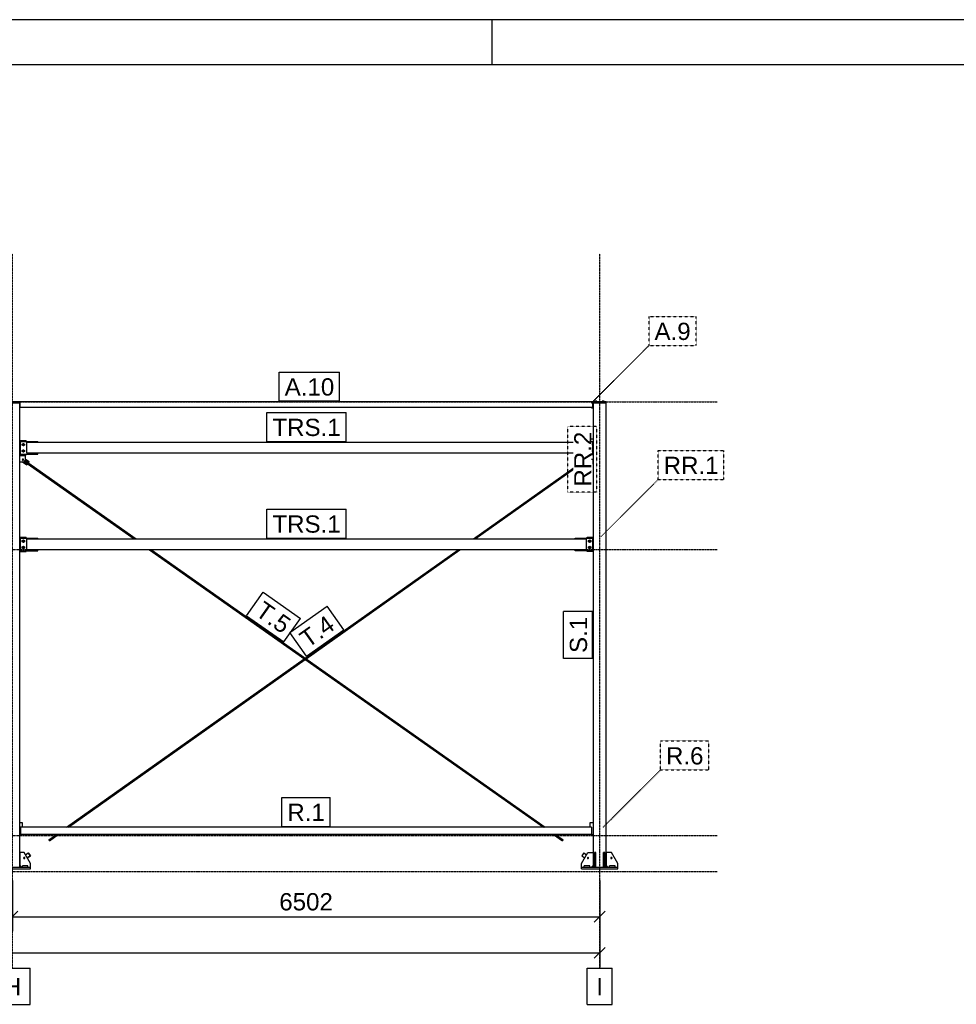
# Model space of a CAD drawing. Header units: millimetres. Extents: x 0 to 59400, y 0 to 42000.
# Tile 37 of 40: x 33167 to 43538, y 31099 to 42000. Entities that reach past the tile are written whole.
import ezdxf

# ---------------------------------------------------------------- set-up
doc = ezdxf.new("R2010")
doc.units = ezdxf.units.MM
doc.linetypes.add('DXK_LINE_DOT2', pattern=[3.9198, 1.9599, -1.9599])
doc.linetypes.add('DXK_LINE_DOT3', pattern=[5.9187, 2.979, -0.9799, 0.9799, -0.9799])
for name, color, linetype in [('TS_FORMATKA', 7, 'Continuous'), ('TS_INNE_OBIEKTY', 7, 'Continuous'), ('TS_LINIE_WIDOCZNE', 7, 'Continuous'), ('TS_OPISY', 7, 'Continuous'), ('TS_OPISY_LINIE', 7, 'Continuous'), ('TS_OPISY_RAMKA', 7, 'Continuous'), ('TS_WYMIARY', 7, 'Continuous'), ('TS_WYMIARY_TEKST', 7, 'Continuous')]:
    doc.layers.add(name, color=color, linetype=linetype)
doc.styles.add('Arial', font='ARIAL.TTF', dxfattribs={"height": 0.2})

# ---------------------------------------------------------------- blocks, each defined once
blk = doc.blocks.new('Unknown-293000867-1306')
at = {"layer": 'TS_FORMATKA', "color": 7, "linetype": 'Continuous'}
for p, q in [((59400, 42000), (0, 42000)), ((38400, 41500), (38400, 42000)), ((58900, 41500), (500, 41500))]:
    blk.add_line(p, q, dxfattribs=at)
blk = doc.blocks.new('Part-293000867-11360 - 11351')
at = {"layer": 'TS_LINIE_WIDOCZNE', "color": 1, "linetype": 'Continuous'}
for p, q in [((33007, 32619), (33007, 37759)), ((33007, 37759), (33167, 37759)), ((33167, 32619), (33167, 37759))]:
    blk.add_line(p, q, dxfattribs=at)
blk = doc.blocks.new('Part-293000867-11361 - 11351')
at = {"layer": 'TS_LINIE_WIDOCZNE', "color": 1, "linetype": 'Continuous'}
for p, q in [((39519, 32619), (39519, 37759)), ((39519, 37759), (39659, 37759)), ((39659, 32619), (39659, 37759))]:
    blk.add_line(p, q, dxfattribs=at)
blk = doc.blocks.new('Part-293000867-11376 - 11351')
at = {"layer": 'TS_LINIE_WIDOCZNE', "color": 1, "linetype": 'Continuous'}
for p, q in [((39499, 37709), (39499, 37703)), ((39499, 37703), (39519, 37703)), ((39514, 37709), (39519, 37709))]:
    blk.add_line(p, q, dxfattribs=at)
blk = doc.blocks.new('Part-293000867-11377 - 11351')
at = {"layer": 'TS_LINIE_WIDOCZNE', "color": 1, "linetype": 'Continuous'}
for p, q in [((39519, 37759), (39519, 37765)), ((39659, 37759), (39659, 37765))]:
    blk.add_line(p, q, dxfattribs=at)
blk = doc.blocks.new('Part-293000867-12706 - 11351')
at = {"layer": 'TS_LINIE_WIDOCZNE', "color": 1, "linetype": 'Continuous'}
for p, q in [((39449, 37331), (39449, 37360)), ((39449, 37360), (39519, 37360)), ((39449, 37181), (39449, 37191)), ((39519, 37181), (39449, 37181))]:
    blk.add_line(p, q, dxfattribs=at)
blk = doc.blocks.new('Bolt-293000867-13087 - 11351')
at = {"layer": 'TS_INNE_OBIEKTY', "color": 1, "linetype": 'Continuous'}
for start, end in [(108, 288), (108, 288), (288, 108), (288, 108)]:
    blk.add_arc((39459, 32719), 7, start, end, dxfattribs=at)
blk = doc.blocks.new('Part-293000867-11425 - 11351')
at = {"layer": 'TS_LINIE_WIDOCZNE', "color": 1, "linetype": 'Continuous'}
for p, q in [((39659, 37769), (33092, 37769)), ((33092, 37765), (33092, 37769)), ((33092, 37765), (33172, 37765)), ((33172, 37709), (33172, 37769)), ((39514, 37709), (39514, 37769)), ((39514, 37765), (39659, 37765)), ((39659, 37759), (39659, 37769)), ((33167, 37709), (39514, 37709))]:
    blk.add_line(p, q, dxfattribs=at)
blk = doc.blocks.new('Part-293000867-11434 - 11351')
at = {"layer": 'TS_LINIE_WIDOCZNE', "color": 1, "linetype": 'Continuous'}
for p, q in [((39499, 33059), (33177, 33059)), ((33177, 33059), (33177, 32979)), ((39499, 33059), (39499, 32979)), ((39499, 32979), (33177, 32979))]:
    blk.add_line(p, q, dxfattribs=at)
blk = doc.blocks.new('Part-293000867-11580 - 11351')
at = {"layer": 'TS_LINIE_WIDOCZNE', "color": 1, "linetype": 'Continuous'}
for p, q in [((33197, 33109), (33167, 33109)), ((33197, 33059), (33197, 33109)), ((33167, 32979), (33177, 32979))]:
    blk.add_line(p, q, dxfattribs=at)
blk = doc.blocks.new('Part-293000867-11453 - 11351')
at = {"layer": 'TS_LINIE_WIDOCZNE', "color": 1, "linetype": 'Continuous'}
for p, q in [((39389, 32599), (39389, 32619)), ((39389, 32619), (39789, 32619)), ((39389, 32599), (39789, 32599)), ((39789, 32599), (39789, 32619))]:
    blk.add_line(p, q, dxfattribs=at)
blk = doc.blocks.new('Part-293000867-11454 - 11351')
at = {"layer": 'TS_LINIE_WIDOCZNE', "color": 1, "linetype": 'Continuous'}
for p, q in [((39633, 32619), (39633, 32779)), ((39645, 32779), (39633, 32779)), ((39645, 32619), (39645, 32779)), ((39633, 32659), (39645, 32659))]:
    blk.add_line(p, q, dxfattribs=at)
blk = doc.blocks.new('Part-293000867-11455 - 11351')
at = {"layer": 'TS_LINIE_WIDOCZNE', "color": 1, "linetype": 'Continuous'}
for p, q in [((39533, 32619), (39533, 32779)), ((39545, 32779), (39533, 32779)), ((39545, 32619), (39545, 32779)), ((39533, 32659), (39545, 32659))]:
    blk.add_line(p, q, dxfattribs=at)
blk = doc.blocks.new('Part-293000867-11456 - 11351')
at = {"layer": 'TS_LINIE_WIDOCZNE', "color": 1, "linetype": 'Continuous'}
for p, q in [((39699, 32619), (39699, 32631)), ((39759, 32631), (39699, 32631)), ((39759, 32619), (39759, 32631))]:
    blk.add_line(p, q, dxfattribs=at)
blk = doc.blocks.new('Part-293000867-11460 - 11351')
at = {"layer": 'TS_LINIE_WIDOCZNE', "color": 1, "linetype": 'Continuous'}
for p, q in [((39419, 32619), (39419, 32631)), ((39479, 32631), (39419, 32631)), ((39479, 32619), (39479, 32631))]:
    blk.add_line(p, q, dxfattribs=at)
blk = doc.blocks.new('Part-293000867-11469 - 11351')
at = {"layer": 'TS_LINIE_WIDOCZNE', "color": 1, "linetype": 'Continuous'}
for p, q in [((32887, 32599), (32887, 32619)), ((32887, 32619), (33287, 32619)), ((32887, 32599), (33287, 32599)), ((33287, 32599), (33287, 32619))]:
    blk.add_line(p, q, dxfattribs=at)
blk = doc.blocks.new('Part-293000867-11584 - 11351')
at = {"layer": 'TS_LINIE_WIDOCZNE', "color": 1, "linetype": 'Continuous'}
for p, q in [((39519, 33109), (39479, 33109)), ((39479, 33109), (39479, 33059)), ((39499, 32979), (39519, 32979))]:
    blk.add_line(p, q, dxfattribs=at)
blk = doc.blocks.new('Part-293000867-11472 - 11351')
at = {"layer": 'TS_LINIE_WIDOCZNE', "color": 1, "linetype": 'Continuous'}
for p, q in [((33197, 32619), (33197, 32631)), ((33257, 32631), (33197, 32631)), ((33257, 32619), (33257, 32631))]:
    blk.add_line(p, q, dxfattribs=at)
blk = doc.blocks.new('Part-293000867-13184 - 11351')
at = {"layer": 'TS_LINIE_WIDOCZNE', "color": 1, "linetype": 'Continuous'}
for p, q in [((33167, 37181), (33227, 37181)), ((33227, 37173), (33167, 37173)), ((33227, 37181), (33227, 37173))]:
    blk.add_line(p, q, dxfattribs=at)
blk = doc.blocks.new('Part-293000867-13191 - 11351')
at = {"layer": 'TS_LINIE_WIDOCZNE', "color": 1, "linetype": 'Continuous'}
for p, q in [((33202, 37103), (33247, 37071)), ((33270, 37104), (33227, 37134)), ((33227, 37134), (33270, 37104)), ((33247, 37071), (33255, 37082)), ((33262, 37092), (33270, 37104)), ((33270, 37104), (33270, 37104)), ((33270, 37104), (33270, 37104))]:
    blk.add_line(p, q, dxfattribs=at)
blk = doc.blocks.new('Bolt-293000867-11676 - 11351')
at = {"layer": 'TS_INNE_OBIEKTY', "color": 1, "linetype": 'Continuous'}
for p, q in [((39559, 37777), (39538, 37777)), ((39538, 37777), (39538, 37769)), ((39544, 37777), (39544, 37769)), ((39554, 37777), (39554, 37769)), ((39559, 37769), (39559, 37777))]:
    blk.add_line(p, q, dxfattribs=at)
blk = doc.blocks.new('Bolt-293000867-11677 - 11351')
at = {"layer": 'TS_INNE_OBIEKTY', "color": 1, "linetype": 'Continuous'}
for p, q in [((39639, 37777), (39618, 37777)), ((39618, 37777), (39618, 37769)), ((39624, 37777), (39624, 37769)), ((39634, 37777), (39634, 37769)), ((39639, 37769), (39639, 37777))]:
    blk.add_line(p, q, dxfattribs=at)
blk = doc.blocks.new('Bolt-293000867-12718 - 11351')
at = {"layer": 'TS_INNE_OBIEKTY', "color": 1, "linetype": 'Continuous'}
for p, q in [((33195, 36233), (33207, 36240)), ((33195, 36219), (33195, 36233)), ((33207, 36213), (33195, 36219)), ((33207, 36240), (33219, 36233)), ((33219, 36219), (33207, 36213)), ((33219, 36233), (33219, 36219)), ((33195, 36163), (33207, 36170)), ((33195, 36149), (33195, 36163)), ((33207, 36143), (33195, 36149)), ((33207, 36170), (33219, 36163)), ((33219, 36149), (33207, 36143)), ((33219, 36163), (33219, 36149))]:
    blk.add_line(p, q, dxfattribs=at)
for centre, radius, start, end in [((33207, 36226), 9, 0, 180), ((33207, 36226), 9, 180, 0), ((33207, 36226), 8, 120, 300), ((33207, 36226), 8, 300, 120), ((33207, 36156), 9, 0, 180), ((33207, 36156), 9, 180, 0), ((33207, 36156), 8, 120, 300), ((33207, 36156), 8, 300, 120)]:
    blk.add_arc(centre, radius, start, end, dxfattribs=at)
blk = doc.blocks.new('Part-293000867-12710 - 11351')
at = {"layer": 'TS_LINIE_WIDOCZNE', "color": 1, "linetype": 'Continuous'}
for p, q in [((33177, 37191), (33177, 37331)), ((33177, 37331), (33367, 37331)), ((33367, 37321), (33367, 37331)), ((33177, 37191), (33367, 37191)), ((33367, 37191), (33367, 37201))]:
    blk.add_line(p, q, dxfattribs=at)
blk = doc.blocks.new('Part-293000867-12998 - 11351')
at = {"layer": 'TS_LINIE_WIDOCZNE', "color": 1, "linetype": 'Continuous'}
for p, q in [((38191, 36251), (39456, 37148)), ((38212, 36251), (39463, 37138)), ((39457, 37146), (39456, 37148)), ((39456, 37148), (39457, 37146)), ((39459, 37143), (39457, 37146)), ((39457, 37146), (39459, 37143)), ((39462, 37139), (39459, 37143)), ((39459, 37143), (39462, 37139)), ((39462, 37139), (39463, 37138)), ((39463, 37138), (39462, 37139)), ((36329, 34932), (38021, 36131)), ((36339, 34925), (38042, 36131)), ((33686, 33059), (36318, 34925)), ((33707, 33059), (36329, 34917)), ((33490, 32921), (33573, 32979)), ((33492, 32919), (33490, 32921)), ((33497, 32911), (33594, 32979)), ((33494, 32916), (33492, 32919)), ((33496, 32913), (33494, 32916)), ((33497, 32911), (33496, 32913))]:
    blk.add_line(p, q, dxfattribs=at)
blk = doc.blocks.new('Part-293000867-13179 - 11351')
at = {"layer": 'TS_LINIE_WIDOCZNE', "color": 1, "linetype": 'Continuous'}
for p, q in [((39459, 37181), (39459, 37155)), ((39459, 37155), (39479, 37135)), ((39479, 37135), (39519, 37135))]:
    blk.add_line(p, q, dxfattribs=at)
blk = doc.blocks.new('Part-293000867-13083 - 11351')
at = {"layer": 'TS_LINIE_WIDOCZNE', "color": 1, "linetype": 'Continuous'}
for p, q in [((39719, 32779), (39659, 32779)), ((39659, 32779), (39659, 32639)), ((39789, 32659), (39719, 32779)), ((39679, 32619), (39659, 32639)), ((39789, 32619), (39789, 32659))]:
    blk.add_line(p, q, dxfattribs=at)
blk = doc.blocks.new('Bolt-293000867-12711 - 11351')
at = {"layer": 'TS_INNE_OBIEKTY', "color": 1, "linetype": 'Continuous'}
for p, q in [((33195, 37302), (33207, 37309)), ((33195, 37289), (33195, 37302)), ((33207, 37282), (33195, 37289)), ((33207, 37309), (33219, 37302)), ((33219, 37289), (33207, 37282)), ((33219, 37302), (33219, 37289)), ((33195, 37232), (33207, 37239)), ((33195, 37219), (33195, 37232)), ((33207, 37212), (33195, 37219)), ((33207, 37239), (33219, 37232)), ((33219, 37219), (33207, 37212)), ((33219, 37232), (33219, 37219))]:
    blk.add_line(p, q, dxfattribs=at)
for centre, radius, start, end in [((33207, 37296), 9, 0, 180), ((33207, 37296), 9, 180, 0), ((33207, 37296), 8, 120, 300), ((33207, 37296), 8, 300, 120), ((33207, 37226), 9, 0, 180), ((33207, 37226), 9, 180, 0), ((33207, 37226), 8, 120, 300), ((33207, 37226), 8, 300, 120)]:
    blk.add_arc(centre, radius, start, end, dxfattribs=at)
blk = doc.blocks.new('GridLine-293000867-13360 - 11351')
at = {"layer": 'TS_INNE_OBIEKTY', "color": 4, "linetype": 'DXK_LINE_DOT3'}
blk.add_line((2273, 32969), (40892, 32969), dxfattribs=at)
blk = doc.blocks.new('Part-293000867-12880 - 11351')
at = {"layer": 'TS_LINIE_WIDOCZNE', "color": 1, "linetype": 'Continuous'}
for p, q in [((39518, 37080), (39518, 37135)), ((39519, 37080), (39518, 37080))]:
    blk.add_line(p, q, dxfattribs=at)
blk = doc.blocks.new('Part-293000867-13188 - 11351')
at = {"layer": 'TS_LINIE_WIDOCZNE', "color": 1, "linetype": 'Continuous'}
for p, q in [((39415, 37136), (39459, 37167)), ((39423, 37125), (39415, 37136)), ((39438, 37103), (39430, 37115)), ((39483, 37135), (39438, 37103)), ((39438, 37103), (39483, 37135)), ((39438, 37103), (39438, 37103)), ((39438, 37103), (39438, 37103))]:
    blk.add_line(p, q, dxfattribs=at)
blk = doc.blocks.new('Part-293000867-13181 - 11351')
at = {"layer": 'TS_LINIE_WIDOCZNE', "color": 1, "linetype": 'Continuous'}
for p, q in [((33227, 37173), (33227, 37123)), ((33207, 37103), (33167, 37103)), ((33227, 37123), (33207, 37103))]:
    blk.add_line(p, q, dxfattribs=at)
blk = doc.blocks.new('GridLine-293000867-13358 - 11351')
at = {"layer": 'TS_INNE_OBIEKTY', "color": 4, "linetype": 'DXK_LINE_DOT3'}
blk.add_line((39589, 31499), (39589, 39409), dxfattribs=at)
at = {"layer": 'TS_INNE_OBIEKTY', "color": 4, "linetype": 'Continuous'}
for p, q in [((39452, 31499), (39726, 31499)), ((39452, 31099), (39452, 31499)), ((39726, 31099), (39726, 31499)), ((39452, 31099), (39726, 31099))]:
    blk.add_line(p, q, dxfattribs=at)
at = {"layer": 'TS_INNE_OBIEKTY', "color": 2, "linetype": 'Continuous', "style": 'Arial'}
blk.add_text('I', height=191, dxfattribs=at).set_placement((39552, 31199))
blk = doc.blocks.new('Part-293000867-12705 - 11351')
at = {"layer": 'TS_LINIE_WIDOCZNE', "color": 1, "linetype": 'Continuous'}
for p, q in [((33247, 37201), (33247, 37321)), ((33247, 37321), (39439, 37321)), ((39439, 37321), (39439, 37201)), ((39439, 37201), (33247, 37201))]:
    blk.add_line(p, q, dxfattribs=at)
blk = doc.blocks.new('Part-293000867-12707 - 11351')
at = {"layer": 'TS_LINIE_WIDOCZNE', "color": 1, "linetype": 'Continuous'}
for p, q in [((39319, 37331), (39509, 37331)), ((39319, 37321), (39319, 37331)), ((39509, 37331), (39509, 37191)), ((39319, 37191), (39319, 37201)), ((39509, 37191), (39319, 37191))]:
    blk.add_line(p, q, dxfattribs=at)
blk = doc.blocks.new('Bolt-293000867-12708 - 11351')
at = {"layer": 'TS_INNE_OBIEKTY', "color": 1, "linetype": 'Continuous'}
for p, q in [((39467, 37302), (39479, 37309)), ((39467, 37289), (39467, 37302)), ((39479, 37282), (39467, 37289)), ((39479, 37309), (39491, 37302)), ((39491, 37289), (39479, 37282)), ((39491, 37302), (39491, 37289)), ((39467, 37232), (39479, 37239)), ((39467, 37219), (39467, 37232)), ((39479, 37212), (39467, 37219)), ((39479, 37239), (39491, 37232)), ((39491, 37219), (39479, 37212)), ((39491, 37232), (39491, 37219))]:
    blk.add_line(p, q, dxfattribs=at)
for centre, radius, start, end in [((39479, 37296), 9, 0, 180), ((39479, 37296), 9, 180, 0), ((39479, 37296), 8, 120, 300), ((39479, 37296), 8, 300, 120), ((39479, 37226), 9, 0, 180), ((39479, 37226), 9, 180, 0), ((39479, 37226), 8, 120, 300), ((39479, 37226), 8, 300, 120)]:
    blk.add_arc(centre, radius, start, end, dxfattribs=at)
blk = doc.blocks.new('Part-293000867-12709 - 11351')
at = {"layer": 'TS_LINIE_WIDOCZNE', "color": 1, "linetype": 'Continuous'}
for p, q in [((33167, 37340), (33237, 37340)), ((33237, 37331), (33237, 37340)), ((33167, 37182), (33237, 37182)), ((33237, 37182), (33237, 37191))]:
    blk.add_line(p, q, dxfattribs=at)
blk = doc.blocks.new('Part-293000867-12712 - 11351')
at = {"layer": 'TS_LINIE_WIDOCZNE', "color": 1, "linetype": 'Continuous'}
for p, q in [((33247, 36131), (33247, 36251)), ((33247, 36251), (39439, 36251)), ((39439, 36251), (39439, 36131)), ((39439, 36131), (33247, 36131))]:
    blk.add_line(p, q, dxfattribs=at)
blk = doc.blocks.new('Part-293000867-12713 - 11351')
at = {"layer": 'TS_LINIE_WIDOCZNE', "color": 1, "linetype": 'Continuous'}
for p, q in [((39449, 36261), (39449, 36271)), ((39449, 36271), (39519, 36271)), ((39516, 36209), (39518, 36209)), ((39518, 36199), (39516, 36200)), ((39518, 36209), (39519, 36209)), ((39518, 36199), (39519, 36199)), ((39449, 36111), (39449, 36121)), ((39519, 36111), (39449, 36111))]:
    blk.add_line(p, q, dxfattribs=at)
blk.add_arc((39518, 36204), 5, 108, 252, dxfattribs=at)
blk = doc.blocks.new('Part-293000867-12714 - 11351')
at = {"layer": 'TS_LINIE_WIDOCZNE', "color": 1, "linetype": 'Continuous'}
for p, q in [((39319, 36261), (39509, 36261)), ((39319, 36251), (39319, 36261)), ((39509, 36261), (39509, 36121)), ((39319, 36121), (39319, 36131)), ((39509, 36121), (39319, 36121))]:
    blk.add_line(p, q, dxfattribs=at)
blk = doc.blocks.new('Bolt-293000867-12715 - 11351')
at = {"layer": 'TS_INNE_OBIEKTY', "color": 1, "linetype": 'Continuous'}
for p, q in [((39467, 36233), (39479, 36240)), ((39467, 36219), (39467, 36233)), ((39479, 36213), (39467, 36219)), ((39479, 36240), (39491, 36233)), ((39491, 36219), (39479, 36213)), ((39491, 36233), (39491, 36219)), ((39467, 36163), (39479, 36170)), ((39467, 36149), (39467, 36163)), ((39479, 36143), (39467, 36149)), ((39479, 36170), (39491, 36163)), ((39491, 36149), (39479, 36143)), ((39491, 36163), (39491, 36149))]:
    blk.add_line(p, q, dxfattribs=at)
for centre, radius, start, end in [((39479, 36226), 9, 0, 180), ((39479, 36226), 9, 180, 0), ((39479, 36226), 8, 120, 300), ((39479, 36226), 8, 300, 120), ((39479, 36156), 9, 0, 180), ((39479, 36156), 9, 180, 0), ((39479, 36156), 8, 120, 300), ((39479, 36156), 8, 300, 120)]:
    blk.add_arc(centre, radius, start, end, dxfattribs=at)
blk = doc.blocks.new('Part-293000867-12716 - 11351')
at = {"layer": 'TS_LINIE_WIDOCZNE', "color": 1, "linetype": 'Continuous'}
for p, q in [((33167, 36271), (33237, 36271)), ((33237, 36261), (33237, 36271)), ((33167, 36111), (33237, 36111)), ((33237, 36111), (33237, 36121))]:
    blk.add_line(p, q, dxfattribs=at)
blk = doc.blocks.new('Part-293000867-12717 - 11351')
at = {"layer": 'TS_LINIE_WIDOCZNE', "color": 1, "linetype": 'Continuous'}
for p, q in [((33177, 36121), (33177, 36261)), ((33177, 36261), (33367, 36261)), ((33367, 36251), (33367, 36261)), ((33177, 36121), (33367, 36121)), ((33367, 36121), (33367, 36131))]:
    blk.add_line(p, q, dxfattribs=at)
blk = doc.blocks.new('Part-293000867-12999 - 11351')
at = {"layer": 'TS_LINIE_WIDOCZNE', "color": 1, "linetype": 'Continuous'}
for p, q in [((33223, 37105), (33224, 37107)), ((33223, 37105), (34435, 36251)), ((33224, 37107), (33226, 37110)), ((33226, 37110), (33229, 37114)), ((33229, 37114), (33230, 37115)), ((33230, 37115), (34456, 36251)), ((34605, 36131), (38966, 33059)), ((34626, 36131), (38987, 33059)), ((39079, 32979), (39177, 32910)), ((39100, 32979), (39184, 32920)), ((39184, 32920), (39183, 32919)), ((39178, 32912), (39177, 32910)), ((39181, 32915), (39178, 32912)), ((39183, 32919), (39181, 32915))]:
    blk.add_line(p, q, dxfattribs=at)
blk = doc.blocks.new('GridLine-293000867-13357 - 11351')
at = {"layer": 'TS_INNE_OBIEKTY', "color": 4, "linetype": 'DXK_LINE_DOT3'}
blk.add_line((33087, 31499), (33087, 39409), dxfattribs=at)
at = {"layer": 'TS_INNE_OBIEKTY', "color": 4, "linetype": 'Continuous'}
for p, q in [((32890, 31499), (33283, 31499)), ((32890, 31099), (32890, 31499)), ((33283, 31099), (33283, 31499)), ((32890, 31099), (33283, 31099))]:
    blk.add_line(p, q, dxfattribs=at)
at = {"layer": 'TS_INNE_OBIEKTY', "color": 2, "linetype": 'Continuous', "style": 'Arial'}
blk.add_text('H', height=191, dxfattribs=at).set_placement((32990, 31199))
blk = doc.blocks.new('Part-293000867-13084 - 11351')
at = {"layer": 'TS_LINIE_WIDOCZNE', "color": 1, "linetype": 'Continuous'}
for p, q in [((39389, 32659), (39459, 32779)), ((39459, 32779), (39519, 32779)), ((39519, 32779), (39519, 32639)), ((39389, 32619), (39389, 32659)), ((39499, 32619), (39519, 32639))]:
    blk.add_line(p, q, dxfattribs=at)
blk = doc.blocks.new('Bolt-293000867-13086 - 11351')
at = {"layer": 'TS_INNE_OBIEKTY', "color": 1, "linetype": 'Continuous'}
for start, end in [(90, 270), (90, 270), (270, 90), (270, 90)]:
    blk.add_arc((39719, 32719), 7, start, end, dxfattribs=at)
blk = doc.blocks.new('Part-293000867-13095 - 11351')
at = {"layer": 'TS_LINIE_WIDOCZNE', "color": 1, "linetype": 'Continuous'}
for p, q in [((33217, 32779), (33167, 32779)), ((33167, 32779), (33167, 32639)), ((33287, 32659), (33217, 32779)), ((33187, 32619), (33167, 32639)), ((33287, 32619), (33287, 32659))]:
    blk.add_line(p, q, dxfattribs=at)
blk = doc.blocks.new('Bolt-293000867-13098 - 11351')
at = {"layer": 'TS_INNE_OBIEKTY', "color": 1, "linetype": 'Continuous'}
for start, end in [(90, 270), (90, 270), (270, 90), (270, 90)]:
    blk.add_arc((33217, 32719), 7, start, end, dxfattribs=at)
blk = doc.blocks.new('Bolt-293000867-13180 - 11351')
at = {"layer": 'TS_INNE_OBIEKTY', "color": 1, "linetype": 'Continuous'}
for start, end in [(90, 270), (90, 270), (270, 90), (270, 90)]:
    blk.add_arc((39484, 37160), 7, start, end, dxfattribs=at)
blk = doc.blocks.new('Bolt-293000867-13182 - 11351')
at = {"layer": 'TS_INNE_OBIEKTY', "color": 1, "linetype": 'Continuous'}
for start, end in [(90, 270), (90, 270), (270, 90), (270, 90)]:
    blk.add_arc((33202, 37128), 7, start, end, dxfattribs=at)
blk = doc.blocks.new('Part-293000867-13230 - 11351')
at = {"layer": 'TS_LINIE_WIDOCZNE', "color": 1, "linetype": 'Continuous'}
for p, q in [((33231, 32754), (33262, 32776)), ((33285, 32744), (33251, 32720)), ((33251, 32720), (33285, 32744)), ((33262, 32776), (33285, 32744)), ((33285, 32744), (33262, 32776)), ((33285, 32744), (33285, 32744))]:
    blk.add_line(p, q, dxfattribs=at)
blk = doc.blocks.new('Part-293000867-13233 - 11351')
at = {"layer": 'TS_LINIE_WIDOCZNE', "color": 1, "linetype": 'Continuous'}
for p, q in [((39413, 32776), (39390, 32743)), ((39390, 32743), (39424, 32720)), ((39413, 32776), (39413, 32776)), ((39413, 32776), (39444, 32754)), ((39413, 32776), (39413, 32776)), ((39413, 32776), (39444, 32754))]:
    blk.add_line(p, q, dxfattribs=at)
blk = doc.blocks.new('GridLine-293000867-13359 - 11351')
at = {"layer": 'TS_INNE_OBIEKTY', "color": 4, "linetype": 'DXK_LINE_DOT3'}
blk.add_line((2273, 32569), (40892, 32569), dxfattribs=at)
blk = doc.blocks.new('GridLine-293000867-13361 - 11351')
at = {"layer": 'TS_INNE_OBIEKTY', "color": 4, "linetype": 'DXK_LINE_DOT3'}
blk.add_line((2273, 36134), (40892, 36134), dxfattribs=at)
blk = doc.blocks.new('GridLine-293000867-13362 - 11351')
at = {"layer": 'TS_INNE_OBIEKTY', "color": 4, "linetype": 'DXK_LINE_DOT3'}
blk.add_line((2273, 37769), (40892, 37769), dxfattribs=at)
blk = doc.blocks.new('StraightDimension-293000867-13364 - 11351')
at = {"layer": 'TS_WYMIARY', "color": 174, "linetype": 'Continuous'}
for p, q in [((33087, 32469), (33087, 31909)), ((39589, 32469), (39589, 31909)), ((33147, 32129), (33027, 32009)), ((33087, 32069), (39589, 32069)), ((39529, 32009), (39649, 32129))]:
    blk.add_line(p, q, dxfattribs=at)
at = {"color": 0}
blk.add_wipeout([(36674, 32099), (36674, 32379), (36001, 32379), (36001, 32099)], dxfattribs=at).dxf.layer = 'TS_WYMIARY'
at = {"layer": 'TS_WYMIARY_TEKST', "color": 96, "style": 'Arial'}
blk.add_text('6502', height=191, dxfattribs=at).set_placement((36041, 32139))
blk = doc.blocks.new('StraightDimension-293000867-13377 - 11351')
at = {"layer": 'TS_WYMIARY', "color": 174, "linetype": 'Continuous'}
for p, q in [((39589, 32469), (39589, 31509)), ((39529, 31609), (39649, 31729)), ((5273, 31669), (39589, 31669))]:
    blk.add_line(p, q, dxfattribs=at)
blk = doc.blocks.new('Mark-293000867-14359 - 11351')
at = {"layer": 'TS_OPISY_RAMKA', "linetype": 'Continuous'}
for p, q in [((39189, 34929), (39189, 35449)), ((39509, 35449), (39189, 35449)), ((39509, 34929), (39509, 35449)), ((39509, 34929), (39189, 34929))]:
    blk.add_line(p, q, dxfattribs=at)
blk.add_wipeout([(39449, 35389), (39249, 35389), (39249, 34989), (39449, 34989)]).dxf.layer = 'TS_OPISY_LINIE'
blk.add_wipeout([(39449, 35389), (39249, 35389), (39249, 34989), (39449, 34989)]).dxf.layer = 'TS_OPISY_LINIE'
at = {"layer": 'TS_OPISY', "style": 'Arial'}
blk.add_text('S.1', height=191, rotation=90.0002, dxfattribs=at).set_placement((39449, 34989))
blk = doc.blocks.new('Mark-293000867-14390 - 11351')
at = {"layer": 'TS_OPISY_LINIE', "linetype": 'DXK_LINE_DOT2'}
blk.add_line((39499, 37757), (40136, 38394), dxfattribs=at)
at = {"layer": 'TS_OPISY_RAMKA', "linetype": 'DXK_LINE_DOT2'}
for p, q in [((40136, 38714), (40656, 38714)), ((40136, 38394), (40136, 38714)), ((40656, 38394), (40656, 38714)), ((40136, 38394), (40656, 38394))]:
    blk.add_line(p, q, dxfattribs=at)
blk.add_wipeout([(40596, 38454), (40596, 38654), (40196, 38654), (40196, 38454)]).dxf.layer = 'TS_OPISY_LINIE'
blk.add_wipeout([(40596, 38454), (40596, 38654), (40196, 38654), (40196, 38454)]).dxf.layer = 'TS_OPISY_LINIE'
at = {"layer": 'TS_OPISY', "style": 'Arial'}
blk.add_text('A.9', height=191, dxfattribs=at).set_placement((40196, 38454))
blk = doc.blocks.new('Mark-293000867-14398 - 11351')
at = {"layer": 'TS_OPISY_LINIE', "linetype": 'DXK_LINE_DOT2'}
blk.add_line((39627, 33059), (40263, 33695), dxfattribs=at)
at = {"layer": 'TS_OPISY_RAMKA', "linetype": 'DXK_LINE_DOT2'}
for p, q in [((40263, 34015), (40798, 34015)), ((40263, 33695), (40263, 34015)), ((40798, 33695), (40798, 34015)), ((40263, 33695), (40798, 33695))]:
    blk.add_line(p, q, dxfattribs=at)
blk.add_wipeout([(40738, 33755), (40738, 33955), (40323, 33955), (40323, 33755)]).dxf.layer = 'TS_OPISY_LINIE'
blk.add_wipeout([(40738, 33755), (40738, 33955), (40323, 33955), (40323, 33755)]).dxf.layer = 'TS_OPISY_LINIE'
at = {"layer": 'TS_OPISY', "style": 'Arial'}
blk.add_text('R.6', height=191, dxfattribs=at).set_placement((40323, 33755))
blk = doc.blocks.new('Mark-293000867-14568 - 11351')
at = {"layer": 'TS_OPISY_RAMKA', "linetype": 'Continuous'}
for p, q in [((35905, 37651), (36780, 37651)), ((35905, 37331), (35905, 37651)), ((36780, 37331), (36780, 37651)), ((35905, 37331), (36780, 37331))]:
    blk.add_line(p, q, dxfattribs=at)
blk.add_wipeout([(36720, 37391), (36720, 37591), (35965, 37591), (35965, 37391)]).dxf.layer = 'TS_OPISY_LINIE'
blk.add_wipeout([(36720, 37391), (36720, 37591), (35965, 37591), (35965, 37391)]).dxf.layer = 'TS_OPISY_LINIE'
at = {"layer": 'TS_OPISY', "style": 'Arial'}
blk.add_text('TRS.1', height=191, dxfattribs=at).set_placement((35965, 37391))
blk = doc.blocks.new('Mark-293000867-14451 - 11351')
at = {"layer": 'TS_OPISY_RAMKA', "linetype": 'DXK_LINE_DOT2'}
for p, q in [((39238, 36771), (39238, 37498)), ((39558, 37498), (39238, 37498)), ((39558, 36771), (39558, 37498)), ((39558, 36771), (39238, 36771))]:
    blk.add_line(p, q, dxfattribs=at)
blk.add_wipeout([(39498, 37438), (39298, 37438), (39298, 36831), (39498, 36831)]).dxf.layer = 'TS_OPISY_LINIE'
blk.add_wipeout([(39498, 37438), (39298, 37438), (39298, 36831), (39498, 36831)]).dxf.layer = 'TS_OPISY_LINIE'
at = {"layer": 'TS_OPISY', "style": 'Arial'}
blk.add_text('RR.2', height=191, rotation=90.0002, dxfattribs=at).set_placement((39498, 36831))
blk = doc.blocks.new('Mark-293000867-14391 - 11351')
at = {"layer": 'TS_OPISY_RAMKA', "linetype": 'Continuous'}
for p, q in [((36041, 38099), (36709, 38099)), ((36041, 37779), (36041, 38099)), ((36709, 37779), (36709, 38099)), ((36041, 37779), (36709, 37779))]:
    blk.add_line(p, q, dxfattribs=at)
blk.add_wipeout([(36649, 37839), (36649, 38039), (36101, 38039), (36101, 37839)]).dxf.layer = 'TS_OPISY_LINIE'
blk.add_wipeout([(36649, 37839), (36649, 38039), (36101, 38039), (36101, 37839)]).dxf.layer = 'TS_OPISY_LINIE'
at = {"layer": 'TS_OPISY', "style": 'Arial'}
blk.add_text('A.10', height=191, dxfattribs=at).set_placement((36101, 37839))
blk = doc.blocks.new('Mark-293000867-14389 - 11351')
at = {"layer": 'TS_OPISY_LINIE', "linetype": 'DXK_LINE_DOT2'}
blk.add_line((39601, 36274), (40237, 36910), dxfattribs=at)
at = {"layer": 'TS_OPISY_RAMKA', "linetype": 'DXK_LINE_DOT2'}
for p, q in [((40237, 37230), (40964, 37230)), ((40237, 36910), (40237, 37230)), ((40964, 36910), (40964, 37230)), ((40237, 36910), (40964, 36910))]:
    blk.add_line(p, q, dxfattribs=at)
blk.add_wipeout([(40904, 36970), (40904, 37170), (40297, 37170), (40297, 36970)]).dxf.layer = 'TS_OPISY_LINIE'
blk.add_wipeout([(40904, 36970), (40904, 37170), (40297, 37170), (40297, 36970)]).dxf.layer = 'TS_OPISY_LINIE'
at = {"layer": 'TS_OPISY', "style": 'Arial'}
blk.add_text('RR.1', height=191, dxfattribs=at).set_placement((40297, 36970))
blk = doc.blocks.new('Mark-293000867-14400 - 11351')
at = {"layer": 'TS_OPISY_RAMKA', "linetype": 'Continuous'}
for p, q in [((36070, 33389), (36605, 33389)), ((36070, 33069), (36070, 33389)), ((36605, 33069), (36605, 33389)), ((36070, 33069), (36605, 33069))]:
    blk.add_line(p, q, dxfattribs=at)
blk.add_wipeout([(36545, 33129), (36545, 33329), (36130, 33329), (36130, 33129)]).dxf.layer = 'TS_OPISY_LINIE'
blk.add_wipeout([(36545, 33129), (36545, 33329), (36130, 33329), (36130, 33129)]).dxf.layer = 'TS_OPISY_LINIE'
at = {"layer": 'TS_OPISY', "style": 'Arial'}
blk.add_text('R.1', height=191, dxfattribs=at).set_placement((36130, 33129))
blk = doc.blocks.new('Mark-293000867-14573 - 11351')
at = {"layer": 'TS_OPISY_RAMKA', "linetype": 'Continuous'}
for p, q in [((35905, 36581), (36780, 36581)), ((35905, 36261), (35905, 36581)), ((36780, 36261), (36780, 36581)), ((35905, 36261), (36780, 36261))]:
    blk.add_line(p, q, dxfattribs=at)
blk.add_wipeout([(36720, 36321), (36720, 36521), (35965, 36521), (35965, 36321)]).dxf.layer = 'TS_OPISY_LINIE'
blk.add_wipeout([(36720, 36321), (36720, 36521), (35965, 36521), (35965, 36321)]).dxf.layer = 'TS_OPISY_LINIE'
at = {"layer": 'TS_OPISY', "style": 'Arial'}
blk.add_text('TRS.1', height=191, dxfattribs=at).set_placement((35965, 36321))
blk = doc.blocks.new('Mark-293000867-14658 - 11351')
blk.add_wipeout([(36671, 35261), (36556, 35424), (36241, 35201), (36357, 35038)]).dxf.layer = 'TS_OPISY_LINIE'
blk.add_wipeout([(36671, 35261), (36556, 35424), (36241, 35201), (36357, 35038)]).dxf.layer = 'TS_OPISY_LINIE'
at = {"layer": 'TS_OPISY_RAMKA', "linetype": 'Continuous'}
for p, q in [((36158, 35215), (36570, 35507)), ((36755, 35246), (36570, 35507)), ((36343, 34954), (36158, 35215)), ((36343, 34954), (36755, 35246))]:
    blk.add_line(p, q, dxfattribs=at)
at = {"layer": 'TS_OPISY', "style": 'Arial'}
blk.add_text('T.4', height=191, rotation=35.3228, dxfattribs=at).set_placement((36357, 35038))
blk = doc.blocks.new('Mark-293000867-14659 - 11351')
blk.add_wipeout([(36078, 35194), (36193, 35358), (35878, 35580), (35763, 35416)]).dxf.layer = 'TS_OPISY_LINIE'
blk.add_wipeout([(36078, 35194), (36193, 35358), (35878, 35580), (35763, 35416)]).dxf.layer = 'TS_OPISY_LINIE'
at = {"layer": 'TS_OPISY_RAMKA', "linetype": 'Continuous'}
for p, q in [((35679, 35402), (35863, 35663)), ((35863, 35663), (36276, 35372)), ((35679, 35402), (36092, 35111)), ((36092, 35111), (36276, 35372))]:
    blk.add_line(p, q, dxfattribs=at)
at = {"layer": 'TS_OPISY', "style": 'Arial'}
blk.add_text('T.5', height=191, rotation=-35.1624, dxfattribs=at).set_placement((35763, 35416))

msp = doc.modelspace()

# ---------------------------------------------------------------- block references
for name in ['Unknown-293000867-1306', 'GridLine-293000867-13357 - 11351', 'GridLine-293000867-13358 - 11351', 'GridLine-293000867-13362 - 11351', 'Part-293000867-11360 - 11351', 'Part-293000867-11425 - 11351', 'Part-293000867-11377 - 11351', 'Part-293000867-11361 - 11351', 'Bolt-293000867-11676 - 11351', 'Bolt-293000867-11677 - 11351', 'Part-293000867-11376 - 11351', 'Part-293000867-12709 - 11351', 'Part-293000867-12710 - 11351', 'Bolt-293000867-12711 - 11351', 'Part-293000867-12705 - 11351', 'Part-293000867-12707 - 11351', 'Part-293000867-12706 - 11351', 'Bolt-293000867-12708 - 11351', 'Part-293000867-13184 - 11351', 'Part-293000867-13181 - 11351', 'Part-293000867-13179 - 11351', 'Bolt-293000867-13182 - 11351', 'Part-293000867-13191 - 11351', 'Part-293000867-12999 - 11351', 'Part-293000867-12998 - 11351', 'Part-293000867-13188 - 11351', 'Bolt-293000867-13180 - 11351', 'Part-293000867-12880 - 11351', 'GridLine-293000867-13361 - 11351', 'Part-293000867-12716 - 11351', 'Part-293000867-12717 - 11351', 'Bolt-293000867-12718 - 11351', 'Part-293000867-12712 - 11351', 'Part-293000867-12714 - 11351', 'Part-293000867-12713 - 11351', 'Bolt-293000867-12715 - 11351', 'GridLine-293000867-13360 - 11351', 'Part-293000867-11580 - 11351', 'Part-293000867-11434 - 11351', 'Part-293000867-11584 - 11351', 'GridLine-293000867-13359 - 11351', 'Part-293000867-13095 - 11351', 'Bolt-293000867-13098 - 11351', 'Part-293000867-13230 - 11351', 'Part-293000867-13084 - 11351', 'Part-293000867-13233 - 11351', 'Bolt-293000867-13087 - 11351', 'Part-293000867-11455 - 11351', 'Part-293000867-11454 - 11351', 'Part-293000867-13083 - 11351', 'Bolt-293000867-13086 - 11351', 'Part-293000867-11469 - 11351', 'Part-293000867-11472 - 11351', 'Part-293000867-11453 - 11351', 'Part-293000867-11460 - 11351', 'Part-293000867-11456 - 11351']:
    msp.add_blockref(name, (0, 0))

# ---------------------------------------------------------------- next in the draw order: block references
for name in ['Mark-293000867-14390 - 11351', 'Mark-293000867-14391 - 11351', 'Mark-293000867-14568 - 11351', 'Mark-293000867-14451 - 11351', 'Mark-293000867-14573 - 11351', 'Mark-293000867-14658 - 11351', 'Mark-293000867-14359 - 11351', 'Mark-293000867-14398 - 11351', 'Mark-293000867-14400 - 11351', 'StraightDimension-293000867-13364 - 11351']:
    msp.add_blockref(name, (0, 0))

# ---------------------------------------------------------------- next in the draw order: block references
for name in ['Mark-293000867-14389 - 11351', 'Mark-293000867-14659 - 11351', 'StraightDimension-293000867-13377 - 11351']:
    msp.add_blockref(name, (0, 0))

doc.saveas('drawing.dxf')
